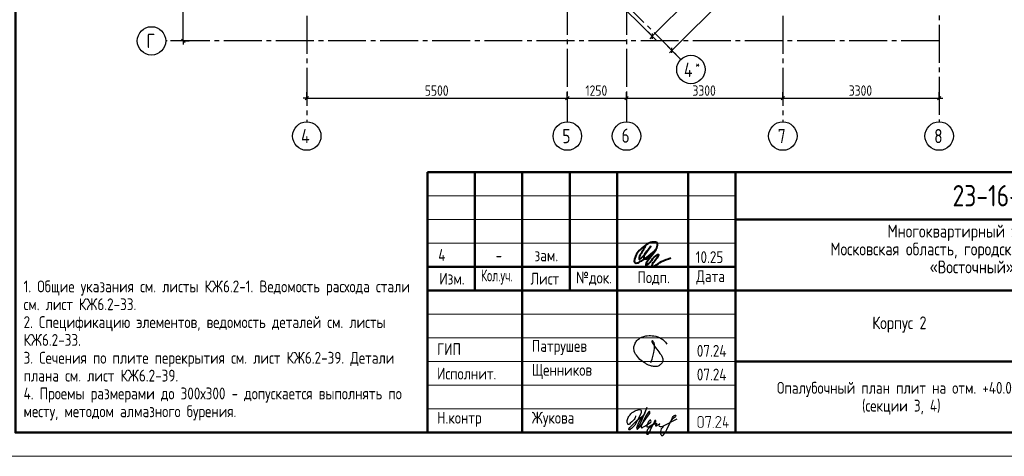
# Model space of a CAD drawing. Header units: millimetres. Extents: x 40580 to 1168286, y -220995 to 81020.
# Tile 125 of 194: x 427157 to 447943, y -128368 to -119151. Entities that reach past the tile are written whole.
import ezdxf

# ---------------------------------------------------------------- set-up
doc = ezdxf.new("R2010")
doc.units = ezdxf.units.MM
doc.linetypes.add('______5', pattern=[1100, 800, -100, 100, -100])
doc.linetypes.add('CENTER', pattern=[2, 1.25, -0.25, 0.25, -0.25])
for name, color, linetype, lineweight in [('Standard', 7, 'Continuous', 25), ('Обрамление проемов стержнями', 7, 'Continuous', 25), ('ОСИ', 7, 'CENTER', 15), ('Основная', 7, 'Continuous', 40)]:
    doc.layers.add(name, color=color, linetype=linetype, lineweight=lineweight)
doc.styles.add('GOST 2.304-81', font='txt')
doc.styles.add('ISOCPEUR', font='isocpeur.ttf')
doc.styles.get("Standard").update_dxf_attribs({"font": 'isocpeur.ttf'})

# ---------------------------------------------------------------- blocks, each defined once
blk = doc.blocks.new('яяя')
at = {"lineweight": 30}
for points in [[(345424, 110432), (345425, 110410), (345424, 110397), (345417, 110379), (345406, 110350), (345390, 110319), (345357, 110275), (345310, 110221), (345265, 110176), (345198, 110110), (345161, 110077), (345133, 110066), (345116, 110066), (345102, 110075), (345090, 110091), (345082, 110115), (345074, 110146), (345066, 110182), (345064, 110206), (345067, 110234), (345077, 110278), (345095, 110320), (345114, 110361), (345134, 110395), (345159, 110428), (345195, 110469), (345228, 110506), (345284, 110560), (345331, 110595), (345379, 110625), (345435, 110648), (345486, 110670), (345532, 110686), (345573, 110696), (345605, 110698), (345621, 110695), (345635, 110687), (345648, 110671), (345656, 110649), (345659, 110625), (345659, 110583), (345656, 110553), (345647, 110523), (345635, 110489), (345387, 110033), (345349, 109985), (345311, 109948), (345247, 109889), (345209, 109858), (345192, 109844), (345180, 109837), (345157, 109833), (345150, 109835), (345140, 109842), (345135, 109856), (345138, 109881), (345148, 109892), (345183, 109930), (345267, 110024), (345343, 110105), (345455, 110213), (345617, 110343), (345775, 110456), (345811, 110526), (345838, 110607), (345890, 110740), (345902, 110771), (345698, 110295), (345672, 110226), (345626, 110132), (345572, 110032), (345518, 109953), (345481, 109918), (345497, 110001), (345567, 110147), (345655, 110301), (345760, 110442)], [(345481, 109918), (345476, 109896), (345475, 109874), (345485, 109861), (345506, 109866), (345539, 109891), (345632, 109983), (345968, 110450), (346022, 110527), (346029, 110560), (346027, 110579), (346026, 110590), (346010, 110605), (345993, 110609), (345975, 110601), (345962, 110584), (345954, 110562), (345857, 110421), (345783, 110292), (345741, 110183), (345701, 110079), (345665, 109985), (345660, 109952), (345666, 109929), (345669, 109915), (345682, 109910), (345702, 109914), (345735, 109941), (345846, 110007), (346065, 110160), (346075, 110193), (346070, 110217), (346066, 110236), (346052, 110241), (346030, 110241), (346007, 110228), (345978, 110203), (345960, 110164), (345892, 110010), (345895, 109986), (345904, 109966), (345925, 109964), (345969, 109968), (346045, 110000), (346218, 110114), (346261, 110154), (346280, 110184), (346282, 110210), (346278, 110225), (346263, 110229), (346241, 110222), (346220, 110198), (346162, 110049), (345989, 109904), (345932, 109849), (345906, 109805), (345891, 109739), (345890, 109690), (345899, 109652), (345924, 109647), (345956, 109655), (345980, 109674), (346058, 109838), (346158, 110046), (346261, 110098), (346314, 110120), (346292, 110079), (346269, 110036), (346261, 110008), (346267, 109998), (346293, 109998), (346363, 110039), (346445, 110095), (346421, 110068), (346414, 110040), (346407, 110011), (346416, 109990), (346466, 109972), (346509, 109977), (346574, 109984), (347172, 110293)], [(346586, 109971), (346543, 109917), (346509, 109873), (346489, 109825), (346475, 109767), (346472, 109710), (346478, 109675), (346485, 109641), (346501, 109621), (346517, 109602), (346542, 109589), (346568, 109592), (346605, 109620), (346680, 109731), (346736, 109842), (346865, 110115), (346962, 110290), (346969, 110318), (346979, 110360), (347013, 110403), (347056, 110434), (347091, 110450), (347109, 110450), (347121, 110434), (347115, 110405), (347072, 110355), (347012, 110307), (346924, 110222)]]:
    blk.add_lwpolyline(points, dxfattribs=at)
blk = doc.blocks.new('Из_буфера32210')
at = {"color": 7, "lineweight": 25}
blk.add_lwpolyline([(357, 84), (386, 160), (399, 213), (405, 239), (412, 268), (420, 299), (427, 339), (434, 380), (437, 414), (438, 442), (436, 466), (430, 489), (425, 504), (417, 519), (409, 531), (405, 535), (403, 536), (400, 539), (394, 541), (387, 543), (383, 542), (379, 539), (377, 534), (377, 528), (379, 523), (438, 428), (470, 382), (484, 365), (504, 341), (528, 310), (551, 280), (562, 264), (575, 247), (582, 235), (589, 220), (599, 198), (606, 184), (610, 167), (611, 155), (612, 143), (611, 127), (609, 116), (603, 96), (596, 82), (588, 69), (579, 56), (563, 43), (551, 34), (539, 25), (524, 16), (511, 10), (494, 5), (481, 3), (456, 0), (432, 1), (415, 3), (396, 6), (375, 11), (355, 19), (336, 24), (310, 31), (293, 39), (269, 53), (243, 69), (223, 80), (202, 93), (180, 109), (152, 128), (126, 152), (98, 182), (77, 211), (52, 241), (32, 266), (20, 293), (8, 329), (3, 348), (1, 373), (0, 393), (1, 417), (6, 440), (13, 454), (20, 476), (26, 497), (38, 517), (47, 529), (60, 548), (75, 563), (95, 581), (115, 593), (135, 606), (161, 618), (187, 628), (213, 638), (251, 647), (282, 653), (319, 655), (353, 655), (384, 652), (418, 648), (460, 641), (503, 628), (544, 611), (579, 594), (611, 573), (639, 545), (666, 515), (679, 496), (694, 471)], dxfattribs=at)

msp = doc.modelspace()

# ---------------------------------------------------------------- hatches: boundary and pattern name
at = {"layer": 'Standard', "linetype": 'Continuous', "lineweight": 25, "transparency": 33554687}
h = msp.add_hatch(color=7, dxfattribs=at)
h.paths.add_polyline_path([(441593.5, -127713.9), (441593.5, -127716.6), (441593.3, -127719.3), (441593, -127721.9), (441592.5, -127724.4), (441592.1, -127727), (441591.3, -127729.4), (441590.6, -127731.9), (441589.6, -127734.2), (441588.6, -127736.6), (441587.4, -127738.8), (441586.2, -127741.1), (441584.7, -127743.2), (441583.3, -127745.4), (441581.6, -127747.5), (441579.8, -127749.5), (441577.9, -127751.5), (441575.9, -127753.4), (441573.9, -127755.2), (441571.8, -127756.9), (441569.7, -127758.4), (441567.5, -127759.8), (441565.2, -127761.1), (441563, -127762.3), (441560.6, -127763.3), (441558.3, -127764.2), (441555.8, -127765), (441553.3, -127765.7), (441550.8, -127766.2), (441548.2, -127766.7), (441545.5, -127767), (441542.9, -127767.2), (441540.1, -127767.2), (441522.3, -127767.2), (441519.8, -127767.2), (441517.2, -127767), (441514.7, -127766.7), (441512.3, -127766.2), (441509.9, -127765.7), (441507.5, -127765), (441505.1, -127764.3), (441502.8, -127763.3), (441500.5, -127762.3), (441498.3, -127761.1), (441496, -127759.9), (441493.8, -127758.5), (441491.7, -127757), (441489.6, -127755.3), (441487.4, -127753.6), (441485.4, -127751.7), (441483.4, -127749.7), (441481.6, -127747.7), (441479.8, -127745.6), (441478.3, -127743.5), (441476.7, -127741.3), (441475.5, -127739.1), (441474.2, -127736.8), (441473.2, -127734.4), (441472.1, -127732.1), (441471.4, -127729.6), (441470.6, -127727.2), (441470.1, -127724.6), (441469.6, -127722), (441469.3, -127719.4), (441469.1, -127716.7), (441469.1, -127713.9), (441469.1, -127571.8), (441469.1, -127569.1), (441469.3, -127566.6), (441469.6, -127564), (441470, -127561.5), (441470.5, -127559), (441471.2, -127556.6), (441472, -127554.1), (441472.9, -127551.8), (441473.9, -127549.5), (441475.1, -127547.2), (441476.3, -127545), (441477.8, -127542.8), (441479.2, -127540.7), (441480.9, -127538.6), (441482.6, -127536.5), (441484.5, -127534.5), (441486.5, -127532.5), (441488.5, -127530.7), (441490.5, -127529), (441492.7, -127527.5), (441494.8, -127526), (441497.1, -127524.7), (441499.3, -127523.5), (441501.7, -127522.5), (441504.1, -127521.5), (441506.5, -127520.7), (441509, -127520), (441511.6, -127519.5), (441514.2, -127519), (441516.8, -127518.7), (441519.5, -127518.5), (441522.3, -127518.5), (441540.1, -127518.5), (441542.8, -127518.5), (441545.4, -127518.7), (441548.1, -127519), (441550.6, -127519.5), (441553.2, -127520), (441555.6, -127520.7), (441558.1, -127521.4), (441560.4, -127522.4), (441562.8, -127523.4), (441565, -127524.6), (441567.3, -127525.8), (441569.4, -127527.2), (441571.6, -127528.7), (441573.7, -127530.4), (441575.7, -127532.1), (441577.7, -127534), (441579.7, -127536), (441581.4, -127538), (441583.1, -127540.1), (441584.6, -127542.2), (441586.1, -127544.4), (441587.3, -127546.6), (441588.6, -127548.9), (441589.6, -127551.3), (441590.6, -127553.6), (441591.3, -127556.1), (441592, -127558.5), (441592.5, -127561.1), (441593, -127563.7), (441593.3, -127566.3), (441593.5, -127569), (441593.5, -127571.8)], flags=16)
h.paths.add_polyline_path([(441575.8, -127713.9), (441575.8, -127571.7), (441575.8, -127568.1), (441575.2, -127564.7), (441574.5, -127561.3), (441573.2, -127558.2), (441571.9, -127555.1), (441569.9, -127552.2), (441567.9, -127549.3), (441565.3, -127546.7), (441562.7, -127544.1), (441559.8, -127542.1), (441556.9, -127540.1), (441553.8, -127538.8), (441550.6, -127537.5), (441547.2, -127536.9), (441543.8, -127536.2), (441540.1, -127536.2), (441522.3, -127536.2), (441518.6, -127536.2), (441515.2, -127536.9), (441511.8, -127537.5), (441508.7, -127538.8), (441505.5, -127540.1), (441502.6, -127542), (441499.8, -127544), (441497.2, -127546.6), (441494.6, -127549.2), (441492.6, -127552.1), (441490.7, -127554.9), (441489.4, -127558.1), (441488.1, -127561.2), (441487.4, -127564.7), (441486.8, -127568.1), (441486.8, -127571.7), (441486.8, -127713.9), (441486.8, -127717.6), (441487.4, -127720.9), (441488.1, -127724.3), (441489.5, -127727.4), (441490.8, -127730.5), (441492.8, -127733.4), (441494.8, -127736.3), (441497.5, -127738.9), (441500.2, -127741.6), (441503.1, -127743.6), (441506, -127745.5), (441509.1, -127746.9), (441512.2, -127748.2), (441515.5, -127748.8), (441518.8, -127749.5), (441522.3, -127749.5), (441540.1, -127749.5), (441543.7, -127749.5), (441547.1, -127748.9), (441550.4, -127748.2), (441553.6, -127747), (441556.7, -127745.7), (441559.6, -127743.8), (441562.5, -127741.9), (441565.1, -127739.4), (441567.8, -127736.8), (441569.8, -127734), (441571.8, -127731.1), (441573.2, -127728), (441574.5, -127724.8), (441575.2, -127721.3), (441575.8, -127717.8)])
for points in [[(441753.3, -127529.3), (441699.9, -127760.3), (441699.6, -127761.1), (441698.8, -127762.4), (441698, -127763.6), (441696.7, -127765.4), (441691.3, -127767.2), (441689.7, -127767.2), (441688.1, -127766.7), (441686.5, -127766.1), (441684.9, -127765.1), (441684.2, -127764.5), (441683.7, -127763.8), (441683.2, -127763.1), (441682.8, -127762.3), (441682.4, -127761.5), (441682.3, -127760.6), (441682.1, -127759.7), (441682.1, -127758.7), (441682.4, -127756.4), (441733.4, -127536.2), (441646.6, -127536.2), (441646.6, -127553.8), (441646.6, -127554.8), (441646.5, -127555.8), (441646.3, -127556.8), (441646, -127557.6), (441645.7, -127558.4), (441645.2, -127559.2), (441644.8, -127559.9), (441644.1, -127560.5), (441642.9, -127561.6), (441641.3, -127562.1), (441639.7, -127562.6), (441637.8, -127562.6), (441637.3, -127562.6), (441636.6, -127562.5), (441636, -127562.4), (441635.2, -127562.1), (441634.5, -127561.9), (441633.5, -127561.5), (441632.6, -127561.1), (441631.6, -127560.5), (441630.9, -127560), (441630.4, -127559.3), (441629.9, -127558.6), (441629.6, -127557.8), (441629.2, -127556.9), (441629.1, -127555.9), (441628.9, -127554.9), (441628.9, -127553.8), (441628.9, -127527.4), (441628.9, -127526.3), (441629, -127525.3), (441629.2, -127524.3), (441629.5, -127523.5), (441629.7, -127522.7), (441630.2, -127522), (441630.6, -127521.3), (441631.1, -127520.7), (441631.7, -127520.2), (441632.4, -127519.8), (441633.1, -127519.3), (441633.9, -127519.1), (441634.7, -127518.8), (441635.7, -127518.6), (441636.7, -127518.5), (441637.8, -127518.5), (441744.6, -127518.5), (441746.7, -127518.5), (441748.3, -127519.1), (441750, -127519.6), (441751.2, -127520.7), (441752.4, -127521.8), (441753.1, -127523.3), (441753.7, -127524.8), (441753.7, -127526.6)], [(441957.2, -127767.2), (441851, -127767.2), (441849.4, -127767.2), (441847.8, -127766.5), (441846.3, -127765.8), (441844.8, -127764.4), (441843.5, -127762.8), (441842.9, -127761.2), (441842.3, -127759.5), (441842.3, -127757.6), (441842.3, -127756.4), (441842.6, -127755.3), (441842.9, -127754.2), (441843.5, -127753.4), (441941.2, -127605.8), (441944.9, -127598.9), (441947.6, -127592.7), (441948.6, -127589.5), (441949.2, -127586.2), (441949.7, -127582.9), (441949.7, -127579.5), (441949.7, -127577.3), (441949.5, -127575.1), (441949.2, -127573), (441948.8, -127570.9), (441948.3, -127568.9), (441947.6, -127566.9), (441947, -127564.9), (441946.1, -127563), (441945.1, -127561.1), (441944, -127559.3), (441942.9, -127557.5), (441941.5, -127555.7), (441940.1, -127554), (441938.5, -127552.4), (441936.9, -127550.7), (441935.1, -127549.2), (441933.5, -127547.8), (441931.8, -127546.5), (441930, -127545.2), (441928.1, -127544.1), (441926.2, -127542.9), (441924.2, -127541.9), (441922.2, -127540.9), (441920, -127540), (441917.8, -127539.2), (441915.6, -127538.5), (441913.4, -127537.9), (441911.2, -127537.4), (441909, -127537), (441906.8, -127536.8), (441904.6, -127536.6), (441902.4, -127536.6), (441899.3, -127536.6), (441896.3, -127537), (441893.3, -127537.4), (441890.4, -127538.3), (441887.6, -127539.1), (441884.8, -127540.4), (441882.1, -127541.7), (441879.4, -127543.4), (441876.8, -127545.1), (441874.4, -127547.4), (441872.1, -127549.7), (441869.9, -127552.6), (441867.8, -127555.5), (441865.9, -127559), (441864, -127562.5), (441862.4, -127566.7), (441861.8, -127568.1), (441861.1, -127569.1), (441860.3, -127570.2), (441859.3, -127570.9), (441858.4, -127571.4), (441857.1, -127571.8), (441855.9, -127572.2), (441854.4, -127572.5), (441852.5, -127572.5), (441850.9, -127571.9), (441849.2, -127571.3), (441847.9, -127570.1), (441847.2, -127569.5), (441846.7, -127568.8), (441846.1, -127568.1), (441845.8, -127567.3), (441845.5, -127566.6), (441845.3, -127565.7), (441845.1, -127564.8), (441845.1, -127563.8), (441845.6, -127560.6), (441846.6, -127557.9), (441847.6, -127555.4), (441848.7, -127552.9), (441849.9, -127550.5), (441851.1, -127548.1), (441852.4, -127546), (441853.7, -127543.8), (441855.2, -127541.7), (441856.7, -127539.7), (441858.2, -127537.9), (441859.8, -127536), (441861.5, -127534.3), (441863.3, -127532.6), (441865.1, -127531.1), (441867, -127529.6), (441868.9, -127528.2), (441872.4, -127525.8), (441876.2, -127524), (441880, -127522.2), (441884.1, -127520.9), (441888.2, -127519.7), (441892.5, -127519.1), (441896.9, -127518.5), (441901.5, -127518.5), (441904.6, -127518.5), (441907.7, -127518.8), (441910.8, -127519.1), (441913.8, -127519.6), (441916.9, -127520.1), (441919.8, -127521), (441922.7, -127521.8), (441925.6, -127522.8), (441928.4, -127523.9), (441931.2, -127525.3), (441933.9, -127526.7), (441936.6, -127528.3), (441939.3, -127529.9), (441941.9, -127531.8), (441944.5, -127533.7), (441947, -127535.9), (441949.6, -127538.2), (441951.9, -127540.6), (441954.2, -127543), (441956.2, -127545.5), (441958.1, -127548), (441959.8, -127550.6), (441961.4, -127553.2), (441962.7, -127556), (441964, -127558.7), (441965, -127561.5), (441966, -127564.4), (441966.6, -127567.3), (441967.3, -127570.3), (441967.6, -127573.3), (441968, -127576.4), (441968, -127579.6), (441968, -127584), (441967.3, -127588.3), (441966.6, -127592.6), (441965.3, -127596.8), (441964.6, -127598.9), (441963.7, -127601.1), (441962.8, -127603.4), (441961.6, -127605.7), (441960.5, -127608.1), (441959.1, -127610.6), (441957.7, -127613.1), (441956, -127615.8), (441867.7, -127749.5), (441957.2, -127749.5), (441958.9, -127749.5), (441960.4, -127750.2), (441962, -127750.9), (441963.3, -127752.2), (441964.7, -127753.6), (441965.4, -127755.1), (441966.1, -127756.7), (441966.1, -127758.4), (441966.1, -127759.9), (441965.5, -127761.4), (441964.9, -127763), (441963.8, -127764.4), (441963.2, -127765.1), (441962.5, -127765.6), (441961.8, -127766.1), (441961, -127766.5), (441960.2, -127766.8), (441959.2, -127767), (441958.3, -127767.2)], [(442090.7, -127696.2), (442117.6, -127696.2), (442119.3, -127696.2), (442120.8, -127696.9), (442122.3, -127697.6), (442123.7, -127699), (442125.1, -127700.3), (442125.8, -127701.9), (442126.5, -127703.4), (442126.5, -127705.1), (442126.5, -127706.7), (442125.9, -127708.2), (442125.3, -127709.7), (442124.1, -127711.1), (442123.6, -127711.8), (442122.9, -127712.3), (442122.2, -127712.9), (442121.3, -127713.2), (442120.5, -127713.6), (442119.6, -127713.7), (442118.6, -127713.9), (442117.6, -127713.9), (442090.7, -127713.9), (442090.7, -127758.4), (442090.7, -127759.4), (442090.6, -127760.4), (442090.4, -127761.3), (442090.1, -127762.2), (442089.8, -127763), (442089.3, -127763.8), (442088.9, -127764.5), (442088.2, -127765.1), (442087, -127766.2), (442085.4, -127766.7), (442083.8, -127767.2), (442081.9, -127767.2), (442081.4, -127767.2), (442080.8, -127767.1), (442080.1, -127767), (442079.4, -127766.7), (442078.6, -127766.4), (442077.7, -127766), (442076.7, -127765.6), (442075.7, -127765.1), (442075, -127764.6), (442074.5, -127763.9), (442074, -127763.2), (442073.7, -127762.4), (442073.4, -127761.5), (442073.2, -127760.5), (442073, -127759.5), (442073, -127758.4), (442073, -127713.9), (442010.8, -127713.9), (442008.9, -127713.9), (442007.3, -127713.3), (442005.7, -127712.7), (442004.4, -127711.4), (442003.2, -127710.2), (442002.6, -127708.7), (442001.9, -127707.2), (442001.9, -127705.4), (442002.1, -127703.3), (442037.6, -127525.6), (442037.9, -127523.8), (442038.7, -127522.5), (442039.4, -127521.2), (442040.7, -127520.3), (442046.2, -127518.5), (442047.9, -127518.5), (442049.5, -127519.1), (442051.1, -127519.7), (442052.5, -127520.9), (442053.2, -127521.5), (442053.7, -127522.2), (442054.2, -127522.9), (442054.5, -127523.7), (442054.9, -127524.5), (442055.1, -127525.3), (442055.2, -127526.2), (442055.2, -127527.2), (442055, -127529.2), (442021.6, -127696.2), (442073, -127696.2), (442073, -127651.6), (442073, -127650.1), (442073.7, -127648.6), (442074.4, -127647.2), (442075.8, -127645.7), (442076.4, -127645), (442077.2, -127644.4), (442077.9, -127643.9), (442078.7, -127643.5), (442079.4, -127643.1), (442080.2, -127642.9), (442081, -127642.8), (442081.9, -127642.8), (442083.5, -127642.8), (442085, -127643.3), (442086.5, -127643.9), (442087.9, -127645.1), (442088.6, -127645.6), (442089.1, -127646.3), (442089.7, -127647), (442090, -127647.9), (442090.4, -127648.7), (442090.5, -127649.6), (442090.7, -127650.6), (442090.7, -127651.6)], [(441797.6, -127749.5), (441799.3, -127749.5), (441800.8, -127750.2), (441802.3, -127750.9), (441803.7, -127752.2), (441805.1, -127753.6), (441805.8, -127755.1), (441806.4, -127756.7), (441806.4, -127758.4), (441806.4, -127759.9), (441805.9, -127761.4), (441805.3, -127763), (441804.1, -127764.4), (441803.6, -127765.1), (441802.9, -127765.6), (441802.2, -127766.1), (441801.3, -127766.5), (441800.5, -127766.8), (441799.6, -127767), (441798.7, -127767.2), (441797.6, -127767.2), (441795.6, -127767.2), (441793.9, -127766.6), (441792.3, -127766), (441791, -127764.7), (441789.9, -127763.3), (441789.3, -127761.7), (441788.8, -127760.1), (441788.8, -127758.4), (441788.8, -127757.3), (441789.3, -127755.9), (441789.8, -127754.5), (441790.9, -127752.9), (441791.4, -127752), (441792.1, -127751.4), (441792.8, -127750.8), (441793.6, -127750.3), (441794.5, -127749.9), (441795.4, -127749.7), (441796.4, -127749.5)]]:
    msp.add_hatch(color=7, dxfattribs=at).paths.add_polyline_path(points, flags=16)

# ---------------------------------------------------------------- linework, layer by layer
at = {"layer": 'Standard', "color": 7, "linetype": 'Continuous', "lineweight": -3, "transparency": 33554687}
for p, q in [((440925.4, -119801), (446624.7, -114101.7)), ((444735.1, -115273.9), (440510.1, -119498.9)), ((440510.1, -119498.9), (440457.1, -119551.9)), ((430610.2, -119598.5), (430610.2, -119673.5)), ((440925.4, -119801), (440872.4, -119854)), ((433217.9, -120808.5), (433142.9, -120808.5)), ((433217.9, -120808.5), (438717.9, -120808.5)), ((438717.9, -120808.5), (439967.9, -120808.5)), ((439967.9, -120808.5), (443267.9, -120808.5)), ((443267.9, -120808.5), (446567.9, -120808.5)), ((446567.9, -120808.5), (446642.9, -120808.5))]:
    msp.add_line(p, q, dxfattribs=at)
at = {"layer": 'Standard', "color": 251, "linetype": 'Continuous', "lineweight": -3, "true_color": 0x656565, "transparency": 33554687}
for p, q in [((440510.1, -119498.9), (437518.2, -116506.9)), ((440510.1, -119498.9), (440421.8, -119410.5)), ((440510.1, -119498.9), (440598.5, -119587.3)), ((430610.2, -119598.5), (430339.6, -119598.5)), ((430610.2, -119598.5), (430485.2, -119598.5)), ((430610.2, -119598.5), (430735.2, -119598.5)), ((440925.4, -119801), (440837, -119712.6)), ((440925.4, -119801), (441013.8, -119889.4)), ((440925.4, -119801), (441043.9, -119919.5)), ((433217.9, -120808.5), (433217.9, -120683.5)), ((438717.9, -120808.5), (438717.9, -120683.5)), ((439967.9, -120808.5), (439967.9, -120683.5)), ((443267.9, -120808.5), (443267.9, -120683.5)), ((446567.9, -120808.5), (446567.9, -120683.5)), ((433217.9, -120808.5), (433217.9, -120933.5)), ((433217.9, -120808.5), (433217.9, -120808.5)), ((438717.9, -120808.5), (438717.9, -120933.5)), ((438717.9, -120808.5), (438717.9, -120808.5)), ((439967.9, -120808.5), (439967.9, -120933.5)), ((439967.9, -120808.5), (439967.9, -120808.5)), ((443267.9, -120808.5), (443267.9, -120933.5)), ((443267.9, -120808.5), (443267.9, -120808.5)), ((446567.9, -120808.5), (446567.9, -120933.5)), ((446567.9, -120808.5), (446567.9, -120808.5))]:
    msp.add_line(p, q, dxfattribs=at)
at = {"layer": 'Standard', "color": 7, "linetype": 'Continuous', "lineweight": 25, "transparency": 33554687}
for p, q in [((440510.1, -119445.8), (440510.1, -119551.9)), ((430647.7, -119636), (430572.7, -119561)), ((440925.4, -119854), (440925.4, -119747.9)), ((433180.4, -120846), (433255.4, -120771)), ((438680.4, -120846), (438755.4, -120771)), ((439930.4, -120846), (440005.4, -120771)), ((443230.4, -120846), (443305.4, -120771)), ((446530.4, -120846), (446605.4, -120771)), ((435768.3, -127868.5), (454268.3, -127868.5)), ((435768.3, -127868.5), (454268.3, -127868.5)), ((435768.3, -127868.5), (454268.3, -127868.5))]:
    msp.add_line(p, q, dxfattribs=at)
at = {"layer": 'Standard', "color": 7, "linetype": 'Continuous', "lineweight": 50, "transparency": 33554687}
for p, q in [((435768.3, -127868.5), (435768.3, -122368.5)), ((435768.3, -122368.5), (454268.3, -122368.5)), ((436768.3, -124868.5), (436768.3, -122368.5)), ((437768.3, -127868.5), (437768.3, -122368.5)), ((438768.3, -124868.5), (438768.3, -122368.5)), ((439768.3, -127868.5), (439768.3, -122368.5)), ((441268.3, -127868.5), (441268.3, -122368.5)), ((442268.3, -127868.5), (442268.3, -122368.5)), ((442268.3, -123368.5), (454268.3, -123368.5)), ((435768.3, -124368.5), (442268.3, -124368.5)), ((435768.3, -124368.5), (442268.3, -124368.5)), ((435768.3, -124868.5), (442268.3, -124868.5)), ((435768.3, -124868.5), (442268.3, -124868.5)), ((442268.3, -124868.5), (454268.3, -124868.5)), ((442268.3, -126368.5), (454268.3, -126368.5))]:
    msp.add_line(p, q, dxfattribs=at)
at = {"layer": 'Standard', "color": 7, "linetype": 'Continuous', "lineweight": 13, "transparency": 33554687}
for p, q in [((435768.3, -122868.5), (442268.3, -122868.5)), ((435768.3, -123368.5), (442268.3, -123368.5)), ((435768.3, -123868.5), (442268.3, -123868.5)), ((435768.3, -125368.5), (442268.3, -125368.5)), ((435768.3, -125868.5), (442268.3, -125868.5)), ((435768.3, -125868.5), (442268.3, -125868.5)), ((435768.3, -126368.5), (442268.3, -126368.5)), ((435768.3, -126368.5), (442268.3, -126368.5)), ((435768.3, -126868.5), (442268.3, -126868.5)), ((435768.3, -127368.5), (442268.3, -127368.5))]:
    msp.add_line(p, q, dxfattribs=at)
msp.add_lwpolyline([(425068.3, -128368.4), (454768.3, -128368.4), (454768.3, -86368.4), (425068.3, -86368.4), (425068.3, -128368.4)], close=True, dxfattribs=at)
at = {"layer": 'Standard', "color": 7, "linetype": 'Continuous', "lineweight": 50, "transparency": 33554687}
msp.add_lwpolyline([(427068.3, -86868.4), (454268.3, -86868.4), (454268.3, -127868.4), (427068.3, -127868.4), (427068.3, -86868.4)], close=True, dxfattribs=at)
at = {"layer": 'Standard', "color": 7, "linetype": 'Continuous', "lineweight": -3, "transparency": 33554687}
msp.add_lwpolyline([(430610.2, -119598.5), (430610.2, -117169.8), (430610.2, -117169.8), (430610.2, -114098.5)], dxfattribs=at)
at = {"layer": 'ОСИ', "color": 8, "linetype": '______5', "lineweight": -3, "transparency": 33554687}
for p, q in [((438717.9, -87868.5), (438717.9, -121308.5)), ((439967.9, -87868.5), (439967.9, -121308.5)), ((433217.9, -88268.5), (433217.9, -121308.5)), ((446567.9, -112659.8), (446567.9, -121308.5)), ((441114.6, -119990.2), (433944.8, -112820.4)), ((443267.9, -114668.5), (443267.9, -121308.5)), ((446567.9, -119598.5), (430239.6, -119598.5))]:
    msp.add_line(p, q, dxfattribs=at)
at = {"layer": 'ОСИ', "color": 7, "linetype": 'Continuous', "lineweight": -3, "transparency": 33554687}
for centre in [(429939.6, -119598.5), (441326.8, -120202.4), (433217.9, -121608.5), (438717.9, -121608.5), (439967.9, -121608.5), (443267.9, -121608.5), (446567.9, -121608.5)]:
    msp.add_circle(centre, 300, dxfattribs=at)
at = {"layer": 'Основная', "color": 7, "ltscale": 100}
msp.add_spline([(440361.1, -123931), (440291.7, -124057.3), (440234.7, -124179.2), (440234.7, -124207.2), (440269.4, -124189.3), (440366.7, -124084.2), (440478.5, -123936.5), (440398, -124040.6), (440335.3, -124135.6), (440343.2, -124197.1), (440402.4, -124191.5), (440480.7, -124125.6), (440572.4, -124017.1), (440623.9, -123913.1), (440617.2, -123865), (440532.9, -123848.7), (440458.4, -123859.4), (440328.6, -123944.4), (440211.2, -124054), (440154.2, -124151.3), (440132.9, -124224), (440134, -124270.9), (440174.3, -124288.8), (440242.5, -124265.4), (440430.4, -124140.1), (440584.7, -124012.6), (440429, -124223.5), (440373.5, -124320.8), (440373.4, -124339.2), (440406.9, -124322.4), (440500.9, -124225.1), (440626.1, -124109.9), (440645.1, -124105.4), (440627.2, -124147.9), (440550.2, -124259.8), (440503.1, -124347), (440509.8, -124366), (440545.6, -124357.1), (440708.9, -124257.5), (440903.5, -124179.2)], degree=3, dxfattribs=at)

# ---------------------------------------------------------------- block references
at = {"color": 1, "ltscale": 100}
msp.add_blockref('Из_буфера32210', (440123.4, -126474.7), dxfattribs=at)
at = {"color": 2, "lineweight": 60, "xscale": 0.5, "yscale": 0.5, "zscale": 0.5}
msp.add_blockref('яяя', (267447.6, -182727), dxfattribs=at)

# ---------------------------------------------------------------- texts
at = {"layer": 'Standard', "color": 7, "linetype": 'Continuous', "lineweight": 25, "transparency": 33554687, "style": 'GOST 2.304-81'}
for s, insert, char_height, width, attachment_point in [('5500', (435709.9, -120758.5), 220, 641.476, 7), ('1250', (439100.5, -120758.4), 220, 610.171, 7), ('3300', (441359.9, -120758.5), 220, 641.476, 7), ('3300', (444659.9, -120758.5), 220, 641.476, 7), ('Многоквартирный\\~жилой\\~дом\\~по\\~адресу:\\~', (445478.3, -123823.5), 270, 5717.08, 7), ('Московская\\~область,\\~городской\\~округ\\~Звенигород,\\~район\\~', (444272.3, -124201.5), 270, 8136.208, 7), ('4', (436070.4, -123993.7), 250, 283.333, 2), ('зам.', (438274.8, -124002.6), 250, 283.333, 2), ('10.25', (441428.8, -124288.5), 250, 693.365, 7), ('-', (437274.8, -124002.6), 250, 283.333, 2), ('«Восточный»,\\~микрорайон\\~2', (446364.8, -124579.5), 270, 3952.828, 7), ('Изм.', (436016.2, -124743.7), 250, 631.146, 7), ('\\W0.83;Кол.уч.', (436895.3, -124743.7), 250, 799.955, 7), ('Лист', (437939.1, -124743.7), 250, 782.227, 7), ('№док.', (438903.7, -124761.1), 250, 853.387, 7), ('Подп.', (440199.6, -124754.2), 250, 764.539, 7), ('Дата', (441441.3, -124743.7), 250, 782.227, 7), ('Корпус\\~2', (445156.3, -125758.5), 270, 1362.881, 7), ('ГИП', (435968.3, -126231), 250, 586.81, 7), ('Патрушев', (437968.3, -126231), 250, 1386.365, 7), ('07.24', (441451.4, -126267.2), 250, 817.627, 7), ('Исполнит.', (435968.3, -126746.7), 250, 1386.365, 7), ('Щенников', (437968.3, -126737.1), 250, 1333.081, 7), ('07.24', (441451.4, -126767.2), 250, 817.627, 7), ('Н.контр', (435968.3, -127746.7), 250, 1102.087, 7), ('Жукова', (437968.3, -127746.7), 250, 1031.11, 7)]:
    msp.add_mtext(s, dxfattribs=dict(at, insert=insert, char_height=char_height, width=width, attachment_point=attachment_point))
at = {"layer": 'Standard', "color": 7, "linetype": 'Continuous', "lineweight": 50, "transparency": 33554687, "insert": (446850.8, -123093.5), "char_height": 450, "width": 3070.526, "attachment_point": 7, "style": 'GOST 2.304-81'}
msp.add_mtext('23-16-КЖ6.2', dxfattribs=at)
at = {"layer": 'Standard', "color": 7, "linetype": 'Continuous', "lineweight": 25, "transparency": 33554687, "insert": (445768.3, -126797.6), "char_height": 250, "width": 6566.875, "attachment_point": 2, "line_spacing_factor": 0.903614}
msp.add_mtext('{\\fGOST 2.304-81|b0|i0|c0|p0;Опалубочный план плит на отм. +40.080 }\\P{\\fGOST 2.304-81|b0|i0|c0|p0;(секции 3, 4)}', dxfattribs=at)
at = {"layer": 'Обрамление проемов стержнями', "color": 7, "linetype": 'Continuous', "lineweight": 13, "transparency": 33554687, "insert": (427239, -124657.2), "char_height": 250, "width": 8412.232, "attachment_point": 1, "line_spacing_factor": 0.903614}
msp.add_mtext('\\A1;{\\fGOST 2.304-81|i0|b0;\\H250.000000;\\W1.000000;\\C7;1. Общие указания см. листы КЖ6.2-1. Ведомость расхода стали см. лист КЖ6.2-33.}\\P{\\fGOST 2.304-81|i0|b0;\\H250.000000;\\W1.000000;\\C7;2. Спецификацию элементов, ведомость деталей см. листы КЖ6.2-33.}\\P{\\fGOST 2.304-81|i0|b0;\\H250.000000;\\W1.000000;\\C7;3. Сечения по плите перекрытия см. лист КЖ6.2-39. Детали плана см. лист КЖ6.2-39.}\\P{\\fGOST 2.304-81|i0|b0;\\H250.000000;\\W1.000000;\\C7;4. Проемы размерами до 300х300 - допускается выполнять по месту, методом алмазного бурения.}\\P', dxfattribs=at)
at = {"layer": 'ОСИ', "color": 7, "linetype": 'Continuous', "lineweight": 25, "transparency": 33554687, "attachment_point": 7, "style": 'ISOCPEUR'}
for s, insert, char_height, width in [('\\W0.78;Г', (429834.6, -119748.5), 300, 326.853), ('\\W0.80;4', (441180.3, -120359.9), 300, 359.83), ('\\W0.80;*', (441420.3, -120184.9), 180, 215.891), ('\\W0.80;4', (433097.9, -121758.5), 300, 359.83), ('\\W0.78;5', (438612.9, -121758.5), 300, 326.834), ('\\W0.78;6', (439862.9, -121748.5), 300, 326.843), ('\\W0.78;7', (443162.9, -121758.5), 300, 326.843), ('\\W0.78;8', (446462.9, -121758.5), 300, 326.843)]:
    msp.add_mtext(s, dxfattribs=dict(at, insert=insert, char_height=char_height, width=width))

doc.saveas('drawing.dxf')
